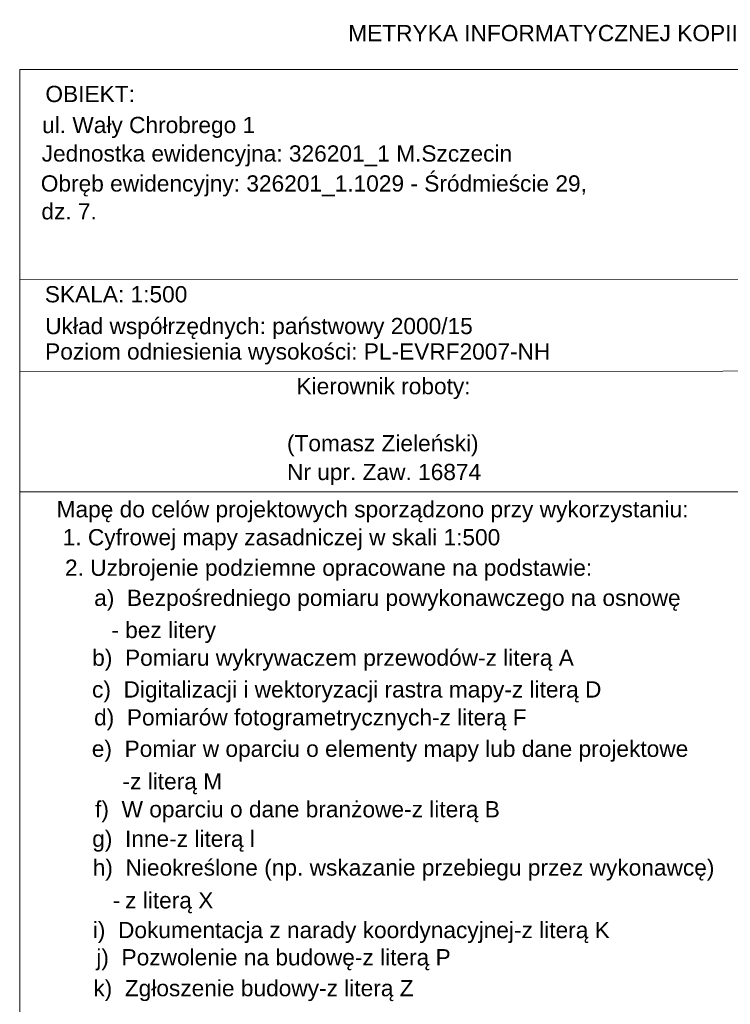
# Model space of a CAD drawing. Extents: x 5470850 to 5471103, y 5921888 to 5922012.
# Tile 2 of 43: x 5470850 to 5470894, y 5921951 to 5922012. Entities that reach past the tile are written whole.
import ezdxf

# ---------------------------------------------------------------- set-up
doc = ezdxf.new("R2010")
doc.units = 0
doc.layers.add('TABELKA', color=18, linetype='CONTINUOUS', lineweight=18)
doc.styles.add('Arial', font='arial.ttf')

msp = doc.modelspace()

# ---------------------------------------------------------------- linework, layer by layer
at = {"layer": 'TABELKA', "color": 18}
for points in [[(5470936.644, 5922008.71), (5470850.079, 5922008.71), (5470850.075, 5921888.383), (5470936.644, 5921888.383)], [(5470850.075, 5921995.754), (5470936.644, 5921995.76)], [(5470936.644, 5921990.143), (5470850.075, 5921990.109)], [(5470850.078, 5921982.694), (5470936.644, 5921982.698)]]:
    msp.add_lwpolyline(points, dxfattribs=at)

# ---------------------------------------------------------------- texts
at = {"layer": 'TABELKA', "color": 18, "style": 'Arial'}
for s, height, p in [('METRYKA INFORMATYCZNEJ KOPII MAPY DO CELÓW PROJEKTOWYCH', 1, (5470870.302, 5922010.445)), ('OBIEKT:', 1, (5470851.657, 5922006.695)), ('ul. Wały Chrobrego 1', 1, (5470851.452, 5922004.785)), ('Jednostka ewidencyjna: 326201_1 M.Szczecin', 1, (5470851.43, 5922003.03)), ('Obręb ewidencyjny: 326201_1.1029 - Śródmieście 29,', 1, (5470851.373, 5922001.184)), ('dz. 7. ', 1, (5470851.41, 5921999.469)), ('SKALA: 1:500', 1, (5470851.622, 5921994.361)), ('Układ współrzędnych: państwowy 2000/15', 1, (5470851.647, 5921992.404)), ('Poziom odniesienia wysokości: PL-EVRF2007-NH', 0.99889, (5470851.642, 5921990.836)), ('Kierownik roboty:', 1, (5470867.117, 5921988.702)), ('(Tomasz Zieleński)', 1, (5470866.529, 5921985.189)), ('Nr upr. Zaw. 16874', 1, (5470866.53, 5921983.417)), (' Mapę do celów projektowych sporządzono przy wykorzystaniu:', 1, (5470851.96, 5921981.122)), ('1. Cyfrowej mapy zasadniczej w skali 1:500 ', 1, (5470852.721, 5921979.398)), ('2. Uzbrojenie podziemne opracowane na podstawie:', 1, (5470852.863, 5921977.521)), ('a)  Bezpośredniego pomiaru powykonawczego na osnowę', 1, (5470854.66, 5921975.666)), ('- bez litery', 1, (5470855.717, 5921973.684)), ('b)  Pomiaru wykrywaczem przewodów-z literą A', 1, (5470854.54, 5921971.978)), ('c)  Digitalizacji i wektoryzacji rastra mapy-z literą D', 1, (5470854.529, 5921970.025)), ('d)  Pomiarów fotogrametrycznych-z literą F', 1, (5470854.654, 5921968.306)), ('e)  Pomiar w oparciu o elementy mapy lub dane projektowe', 1, (5470854.514, 5921966.371)), ('f)  W oparciu o dane branżowe-z literą B', 1, (5470854.717, 5921962.647)), ('g)  Inne-z literą l', 1, (5470854.54, 5921960.831)), ('h)  Nieokreślone (np. wskazanie przebiegu przez wykonawcę)', 1, (5470854.57, 5921959.057)), ('z literą X', 1, (5470856.564, 5921957.039)), ('-', 1, (5470855.796, 5921957.039)), ('i)  Dokumentacja z narady koordynacyjnej-z literą K', 1, (5470854.575, 5921955.208)), ('j)  Pozwolenie na budowę-z literą P', 1, (5470854.792, 5921953.53)), ('k)  Zgłoszenie budowy-z literą Z', 1, (5470854.608, 5921951.628))]:
    msp.add_text(s, height=height, dxfattribs=at).set_placement(p)
at = {"layer": 'TABELKA', "color": 18, "insert": (5470856.403, 5921965.367), "char_height": 1, "width": 8.32716, "attachment_point": 1, "style": 'Arial'}
msp.add_mtext('-z literą M\\P', dxfattribs=at)

doc.saveas('drawing.dxf')
